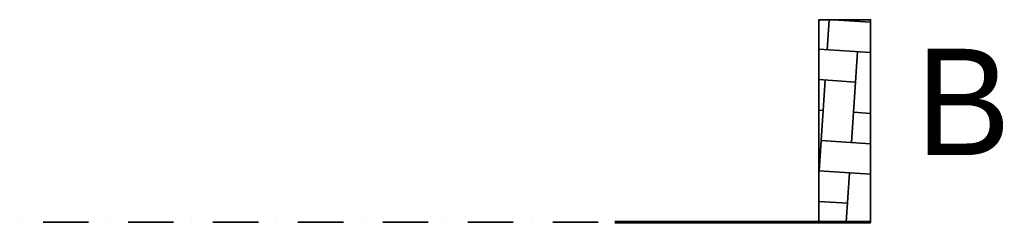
# Model space of a CAD drawing. Header units: millimetres. Extents: x -115474967 to 444143, y -74377 to 241828222.
# Tile 18 of 256: x -146469 to -143222, y -64087 to -63420. Entities that reach past the tile are written whole.
import ezdxf

# ---------------------------------------------------------------- set-up
doc = ezdxf.new("R2010")
doc.units = ezdxf.units.MM
doc.header["$MEASUREMENT"] = 0
doc.linetypes.add('Dot & Dashed', pattern=[280, 150, -60, 0, -70])
for name, color, linetype, lineweight in [('0_Pen_No__1', 7, 'Continuous', 30), ('0_Pen_No__41', 7, 'Continuous', 60), ('A_SURVEY_Pen_No__1', 7, 'Continuous', 30), ('A_SURVEY_Pen_No__6', 7, 'Continuous', 5)]:
    doc.layers.add(name, color=color, linetype=linetype, lineweight=lineweight)
doc.styles.add('GENERATED_STYLE_1', font='GOTHIC.TTF')

msp = doc.modelspace()

# ---------------------------------------------------------------- hatches: boundary and pattern name
at = {"layer": 'A_SURVEY_Pen_No__1', "linetype": 'Continuous', "lineweight": 35}
h = msp.add_hatch(dxfattribs=at)
h.set_pattern_fill('PATTERN__PAVING', color=214, angle=86.26580791, style=0, pattern_type=2)
h.set_pattern_definition([(86.2658, (-61028.23, 68570.5), (-399.1508, 26.0511), [300, -100]), (86.2658, (-61108.5, 68876.36), (-399.1508, 26.0511), [300, -100]), (86.2658, (-61214.8, 68783.1), (-399.1508, 26.0511), [300, -100]), (86.2658, (-61321.1, 68689.8), (-399.1508, 26.0511), [300, -100]), (176.2658, (-61015.2, 68770.06), (-26.0511, -399.1508), [300, -100]), (176.2658, (-61121.5, 68676.8), (-26.0511, -399.1508), [300, -100]), (176.2658, (-61227.8, 68583.5), (-26.0511, -399.1508), [300, -100]), (176.2658, (-61308.06, 68889.4), (-26.0511, -399.1508), [300, -100])])
h.paths.add_polyline_path([(-143833.43945, -64086.75403), (-143833.43945, -63419.6171), (-143662.77652, -63419.6171), (-143662.77652, -64086.75403)])

# ---------------------------------------------------------------- linework, layer by layer
at = {"layer": '0_Pen_No__1', "color": 214, "linetype": 'Dot & Dashed', "lineweight": 35}
msp.add_line((-164038.18686, -64086.75403), (-144506.3705, -64086.75403), dxfattribs=at)
at = {"layer": '0_Pen_No__41', "color": 7, "linetype": 'Continuous', "lineweight": 60}
msp.add_line((-144506.3705, -64086.75403), (-143662.77652, -64086.75403), dxfattribs=at)
at = {"layer": 'A_SURVEY_Pen_No__1', "color": 214, "linetype": 'Continuous', "lineweight": 35, "flags": 128}
msp.add_lwpolyline([(-143833.43945, -64086.75403), (-143833.43945, -63419.6171), (-143662.77652, -63419.6171), (-143662.77652, -64086.75403)], close=True, dxfattribs=at)

# ---------------------------------------------------------------- texts
at = {"layer": 'A_SURVEY_Pen_No__6', "color": 7, "linetype": 'Continuous', "lineweight": 5, "insert": (-143357.3358, -63690.30116), "char_height": 350, "attachment_point": 5, "style": 'GENERATED_STYLE_1'}
msp.add_mtext('\\A1;{\\pqc;\\fCentury Gothic|b0|i0|c0|p34;B}', dxfattribs=at)

doc.saveas('drawing.dxf')
